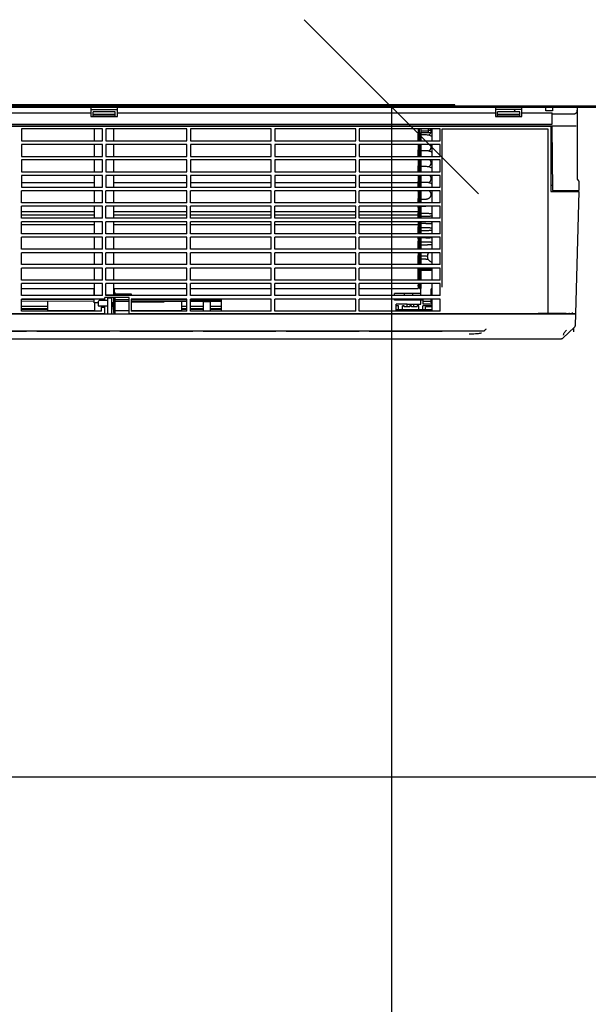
# Model space of a CAD drawing. Header units: millimetres. Extents: x 410204 to 467463, y -88400 to -47908.
# Tile 10 of 30: x 461342 to 461391, y -51700 to -51615. Entities that reach past the tile are written whole.
import ezdxf

# ---------------------------------------------------------------- set-up
doc = ezdxf.new("R2010")
doc.units = ezdxf.units.MM
doc.layers.add('Apow', color=1, linetype='Continuous', lineweight=40)
doc.layers.add('ściany', color=21, linetype='Continuous', lineweight=53)
doc.layers.add('wymiary wewn', color=151, linetype='Continuous')
doc.dimstyles.new('1 100', dxfattribs={"dimtxt": 18, "dimasz": 15, "dimexe": 18, "dimexo": 0.0625, "dimgap": 3, "dimtad": 1, "dimdec": 0, "dimzin": 0, "dimdsep": 46, "dimtxsty": 'Standard', "dimblk": 'OBLIQUE', "dimcen": 0.09, "dimadec": 0, "dimazin": 0, "dimtfac": 1, "dimtdec": 0, "dimtofl": 0, "dimtmove": 0, "dimatfit": 3, "dimldrblk": 'OBLIQUE', "dimfxl": 15, "dimfxlon": 1, "dimtolj": 1, "dimtzin": 0, "dimarcsym": 0})

# ---------------------------------------------------------------- blocks, each defined once
blk = doc.blocks.new('_Oblique')
at = {"color": 0, "linetype": 'ByBlock', "lineweight": -2}
blk.add_line((-0.5, -0.5), (0.5, 0.5), dxfattribs=at)
blk = doc.blocks.new('*D15868')
at = {"layer": 'Defpoints', "color": 0}
for p in [(461770.191, -51622.617), (461374.227, -52014.617), (461770.191, -52014.617)]:
    blk.add_point(p, dxfattribs=at)
at = {"layer": 'wymiary wewn', "color": 0, "lineweight": -2}
for p, q in [((461389.227, -51622.617), (461356.227, -51622.617)), ((461374.227, -51622.617), (461374.227, -52014.617)), ((461389.227, -52014.617), (461356.227, -52014.617))]:
    blk.add_line(p, q, dxfattribs=at)
at = {"layer": 'wymiary wewn', "color": 0, "linetype": 'ByBlock', "lineweight": -2, "xscale": 15, "yscale": 15, "zscale": 15}
for p, rotation in [((461374.227, -51622.617), 90), ((461374.227, -52014.617), 270)]:
    blk.add_blockref('_Oblique', p, dxfattribs=dict(at, rotation=rotation))
at = {"layer": 'wymiary wewn', "color": 0, "insert": (461362.227, -51818.617), "char_height": 18, "attachment_point": 5, "rotation": 90}
blk.add_mtext('\\A1;392', dxfattribs=at)
blk = doc.blocks.new('*D15871')
at = {"layer": 'Defpoints', "color": 0}
for p in [(461300.191, -51622.617), (461770.191, -51622.617), (461770.191, -51680.324)]:
    blk.add_point(p, dxfattribs=at)
at = {"layer": 'wymiary wewn', "color": 0, "lineweight": -2}
for p, q in [((461300.191, -51665.324), (461300.191, -51698.324)), ((461770.191, -51665.324), (461770.191, -51698.324)), ((461300.191, -51680.324), (461770.191, -51680.324))]:
    blk.add_line(p, q, dxfattribs=at)
at = {"layer": 'wymiary wewn', "color": 0, "linetype": 'ByBlock', "lineweight": -2, "xscale": 15, "yscale": 15, "zscale": 15, "rotation": 180}
blk.add_blockref('_Oblique', (461300.191, -51680.324), dxfattribs=at)
at = {"layer": 'wymiary wewn', "color": 0, "linetype": 'ByBlock', "lineweight": -2, "xscale": 15, "yscale": 15, "zscale": 15}
blk.add_blockref('_Oblique', (461770.191, -51680.324), dxfattribs=at)
at = {"layer": 'wymiary wewn', "color": 0, "insert": (461535.191, -51668.324), "char_height": 18, "attachment_point": 5}
blk.add_mtext('\\A1;470', dxfattribs=at)
blk = doc.blocks.new('684654655648')
at = {"color": 0, "linetype": 'Continuous'}
for p, q in [((6651.33, 1722.82), (6343.9, 1722.82)), ((6964.74, 1724.57), (6359.19, 1724.57)), ((6964.74, 1724.57), (6359.19, 1724.57)), ((7026.36, 1722.82), (6360.93, 1722.82)), ((6651.29, 1721.54), (6651.22, 1717.7)), ((6651.29, 1721.54), (6651.22, 1717.7)), ((6674.03, 1722.72), (6651.33, 1722.72)), ((6674.03, 1722.72), (6651.33, 1722.72)), ((7026.36, 1722.82), (6674.05, 1722.82)), ((6674.14, 1717.7), (6674.07, 1721.54)), ((6674.14, 1717.7), (6674.07, 1721.54)), ((6964.74, 1722.82), (6964.74, 1724.57)), ((6964.74, 1722.82), (6964.74, 1724.57)), ((6999.76, 1721.54), (6999.69, 1717.7)), ((6999.76, 1721.54), (6999.69, 1717.7)), ((7022.5, 1722.72), (6999.8, 1722.72)), ((7022.5, 1722.72), (6999.8, 1722.72)), ((7022.61, 1717.7), (7022.54, 1721.54)), ((7022.61, 1717.7), (7022.54, 1721.54)), ((7026.36, 1722.82), (7033.42, 1722.82)), ((7026.36, 1722.82), (7033.42, 1722.82)), ((7026.36, 1722.82), (7041.27, 1722.82)), ((7026.36, 1722.82), (7041.27, 1722.82)), ((7043.21, 1722.82), (7041.27, 1722.82)), ((7043.21, 1722.82), (7041.27, 1722.82)), ((7043.21, 1722.76), (7048.96, 1722.76)), ((7043.21, 1722.76), (7048.96, 1722.76)), ((7043.26, 1719.52), (7043.21, 1722.76)), ((7043.26, 1719.52), (7043.21, 1722.76)), ((7048.96, 1722.76), (7048.91, 1719.52)), ((7048.96, 1722.76), (7048.91, 1719.52)), ((7070.28, 1722.82), (7048.96, 1722.82)), ((7070.28, 1722.82), (7048.96, 1722.82)), ((7070.28, 1722.82), (7070.28, 1660.55)), ((7070.28, 1722.82), (7070.28, 1660.55)), ((6344.01, 1717.7), (6651.22, 1717.7)), ((6344.01, 1717.7), (6651.22, 1717.7)), ((6651.22, 1717.7), (6651.22, 1714.52)), ((6651.22, 1717.7), (6651.22, 1714.52)), ((6651.22, 1714.52), (6674.14, 1714.52)), ((6651.22, 1714.52), (6674.14, 1714.52)), ((6651.33, 1720.64), (6674.03, 1720.64)), ((6651.33, 1720.64), (6674.03, 1720.64)), ((6653.07, 1714.52), (6653.07, 1718.45)), ((6672.29, 1718.45), (6653.07, 1718.45)), ((6672.29, 1716.27), (6653.07, 1716.27)), ((6672.29, 1714.96), (6653.07, 1714.96)), ((6672.29, 1714.52), (6672.29, 1718.45)), ((6674.14, 1714.52), (6674.14, 1717.7)), ((6674.14, 1714.52), (6674.14, 1717.7)), ((6674.14, 1717.7), (6999.69, 1717.7)), ((6674.14, 1717.7), (6999.69, 1717.7)), ((6999.69, 1717.7), (6999.69, 1714.52)), ((6999.69, 1717.7), (6999.69, 1714.52)), ((6999.69, 1714.52), (7022.61, 1714.52)), ((6999.69, 1714.52), (7022.61, 1714.52)), ((7022.5, 1720.64), (6999.8, 1720.64)), ((7022.5, 1720.64), (6999.8, 1720.64)), ((7020.76, 1718.45), (7001.54, 1718.45)), ((7001.54, 1714.52), (7001.54, 1718.45)), ((7020.76, 1716.27), (7001.54, 1716.27)), ((7020.76, 1714.96), (7001.54, 1714.96)), ((7015.93, 1720.64), (7016.65, 1718.45)), ((7020.76, 1714.52), (7020.76, 1718.45)), ((7022.61, 1717.7), (7048.71, 1717.7)), ((7022.61, 1717.7), (7048.71, 1717.7)), ((7022.61, 1714.52), (7022.61, 1717.7)), ((7022.61, 1714.52), (7022.61, 1717.7)), ((7048.91, 1719.52), (7043.26, 1719.52)), ((7048.91, 1719.52), (7043.26, 1719.52)), ((7048.71, 1716.8), (7048.7, 1717.7)), ((7048.71, 1716.8), (7048.7, 1717.7)), ((7048.71, 1716.8), (7067.22, 1716.8)), ((7048.71, 1716.8), (7067.22, 1716.8)), ((7048.71, 1707.97), (7048.71, 1716.8)), ((7048.71, 1707.97), (7048.71, 1716.8)), ((6342.48, 1707.97), (7048.71, 1707.97)), ((6342.48, 1707.97), (7048.71, 1707.97)), ((7067.22, 1706.22), (6342.48, 1706.22)), ((7067.22, 1706.22), (6342.48, 1706.22)), ((7047.39, 1705.96), (6342.48, 1705.96)), ((7047.39, 1705.96), (7047.39, 1650.07)), ((7048.31, 1706.22), (7048.78, 1650.94)), ((7048.31, 1706.22), (7048.78, 1650.94)), ((7069.38, 1706.22), (7067.22, 1706.22)), ((7069.38, 1706.22), (7067.22, 1706.22)), ((6591.45, 1703.78), (6591.45, 1693.52)), ((6661.15, 1703.78), (6591.45, 1703.78)), ((6654.36, 1693.52), (6654.36, 1703.78)), ((6661.15, 1693.52), (6661.15, 1703.78)), ((6733.91, 1703.78), (6664.21, 1703.78)), ((6664.21, 1703.78), (6664.21, 1693.52)), ((6671, 1693.52), (6671, 1703.78)), ((6733.91, 1693.52), (6733.91, 1703.78)), ((6806.67, 1703.78), (6736.97, 1703.78)), ((6736.97, 1703.78), (6736.97, 1693.52)), ((6806.67, 1693.52), (6806.67, 1703.78)), ((6879.43, 1703.78), (6809.73, 1703.78)), ((6809.73, 1703.78), (6809.73, 1693.52)), ((6879.43, 1693.52), (6879.43, 1703.78)), ((6952.19, 1703.78), (6882.49, 1703.78)), ((6882.49, 1703.78), (6882.49, 1693.52)), ((6933.07, 1703.78), (6933.07, 1693.52)), ((6934.47, 1702.01), (6933.07, 1702.01)), ((6934.47, 1702.01), (6933.07, 1702.01)), ((6933.07, 1700.9), (6934.47, 1700.9)), ((6933.07, 1700.9), (6934.47, 1700.9)), ((6934.47, 1700.6), (6933.07, 1700.6)), ((6934.47, 1700.6), (6933.07, 1700.6)), ((6934.47, 1699.42), (6933.16, 1699.42)), ((6933.16, 1693.52), (6933.16, 1699.42)), ((6934.47, 1693.52), (6934.47, 1703.76)), ((6935.34, 1703.76), (6935.34, 1693.52)), ((6942.15, 1702.01), (6935.34, 1702.01)), ((6942.15, 1702.01), (6935.34, 1702.01)), ((6935.34, 1700.9), (6942.15, 1700.9)), ((6935.34, 1700.9), (6942.15, 1700.9)), ((6935.6, 1700.6), (6935.34, 1700.6)), ((6935.6, 1700.6), (6935.34, 1700.6)), ((6939.8, 1698.68), (6935.43, 1698.68)), ((6935.43, 1693.52), (6935.43, 1698.68)), ((6935.6, 1700.82), (6944, 1700.82)), ((6935.6, 1698.68), (6935.6, 1700.82)), ((6942.15, 1700.9), (6942.15, 1703.78)), ((6942.15, 1700.9), (6942.15, 1703.78)), ((6944.12, 1702.44), (6942.15, 1702.44)), ((6944.12, 1702.44), (6942.15, 1702.44)), ((6945.2, 1693.52), (6945.2, 1703.78)), ((6952.19, 1693.52), (6952.19, 1703.78)), ((6953.94, 1703.78), (7044.95, 1703.78)), ((6953.94, 1567.45), (6953.94, 1703.78)), ((7044.95, 1703.78), (7044.95, 1544.39)), ((6591.45, 1693.52), (6661.15, 1693.52)), ((6591.45, 1690.46), (6591.45, 1680.2)), ((6661.15, 1690.46), (6591.45, 1690.46)), ((6654.36, 1680.2), (6654.36, 1690.46)), ((6661.15, 1680.2), (6661.15, 1690.46)), ((6664.21, 1693.52), (6733.91, 1693.52)), ((6733.91, 1690.46), (6664.21, 1690.46)), ((6664.21, 1690.46), (6664.21, 1680.2)), ((6671, 1680.2), (6671, 1690.46)), ((6733.91, 1680.2), (6733.91, 1690.46)), ((6736.97, 1693.52), (6806.67, 1693.52)), ((6806.67, 1690.46), (6736.97, 1690.46)), ((6736.97, 1690.46), (6736.97, 1680.2)), ((6806.67, 1680.2), (6806.67, 1690.46)), ((6809.73, 1693.52), (6879.43, 1693.52)), ((6879.43, 1690.46), (6809.73, 1690.46)), ((6809.73, 1690.46), (6809.73, 1680.2)), ((6879.43, 1680.2), (6879.43, 1690.46)), ((6882.49, 1693.52), (6952.19, 1693.52)), ((6952.19, 1690.46), (6882.49, 1690.46)), ((6882.49, 1690.46), (6882.49, 1680.2)), ((6933.07, 1690.46), (6933.07, 1680.2)), ((6934.29, 1685.78), (6934.29, 1690.46)), ((6934.29, 1685.78), (6934.29, 1690.46)), ((6934.47, 1680.2), (6934.47, 1690.45)), ((6935.34, 1690.45), (6935.34, 1680.2)), ((6935.6, 1685.05), (6935.6, 1690.46)), ((6945.2, 1680.2), (6945.2, 1690.46)), ((6952.19, 1680.2), (6952.19, 1690.46)), ((6591.45, 1680.2), (6661.15, 1680.2)), ((6664.21, 1680.2), (6733.91, 1680.2)), ((6736.97, 1680.2), (6806.67, 1680.2)), ((6809.73, 1680.2), (6879.43, 1680.2)), ((6882.49, 1680.2), (6952.19, 1680.2)), ((6934.47, 1685.78), (6933.16, 1685.78)), ((6933.16, 1680.2), (6933.16, 1685.78)), ((6939.8, 1685.05), (6935.43, 1685.05)), ((6935.43, 1680.2), (6935.43, 1685.05)), ((6591.45, 1677.14), (6591.45, 1666.88)), ((6661.15, 1677.14), (6591.45, 1677.14)), ((6654.36, 1666.88), (6654.36, 1677.14)), ((6661.15, 1666.88), (6661.15, 1677.14)), ((6733.91, 1677.14), (6664.21, 1677.14)), ((6664.21, 1677.14), (6664.21, 1666.88)), ((6671, 1666.88), (6671, 1677.14)), ((6733.91, 1666.88), (6733.91, 1677.14)), ((6806.67, 1677.14), (6736.97, 1677.14)), ((6736.97, 1677.14), (6736.97, 1666.88)), ((6806.67, 1666.88), (6806.67, 1677.14)), ((6879.43, 1677.14), (6809.73, 1677.14)), ((6809.73, 1677.14), (6809.73, 1666.88)), ((6879.43, 1666.88), (6879.43, 1677.14)), ((6952.19, 1677.14), (6882.49, 1677.14)), ((6882.49, 1677.14), (6882.49, 1666.88)), ((6933.07, 1677.14), (6933.07, 1666.88)), ((6934.47, 1672.17), (6933.16, 1672.17)), ((6933.16, 1666.88), (6933.16, 1672.17)), ((6934.29, 1672.17), (6934.29, 1677.14)), ((6934.29, 1672.17), (6934.29, 1677.14)), ((6934.47, 1666.88), (6934.47, 1677.13)), ((6935.34, 1677.13), (6935.34, 1666.88)), ((6939.8, 1671.42), (6935.43, 1671.42)), ((6935.43, 1666.88), (6935.43, 1671.42)), ((6935.6, 1671.41), (6935.6, 1677.14)), ((6945.2, 1666.88), (6945.2, 1677.14)), ((6952.19, 1666.88), (6952.19, 1677.14)), ((6591.45, 1666.88), (6661.15, 1666.88)), ((6591.45, 1663.82), (6591.45, 1653.56)), ((6661.15, 1663.82), (6591.45, 1663.82)), ((6654.36, 1653.56), (6654.36, 1663.82)), ((6661.15, 1653.56), (6661.15, 1663.82)), ((6664.21, 1666.88), (6733.91, 1666.88)), ((6733.91, 1663.82), (6664.21, 1663.82)), ((6664.21, 1663.82), (6664.21, 1653.56)), ((6671, 1653.56), (6671, 1663.82)), ((6733.91, 1653.56), (6733.91, 1663.82)), ((6736.97, 1666.88), (6806.67, 1666.88)), ((6806.67, 1663.82), (6736.97, 1663.82)), ((6736.97, 1663.82), (6736.97, 1653.56)), ((6806.67, 1653.56), (6806.67, 1663.82)), ((6809.73, 1666.88), (6879.43, 1666.88)), ((6879.43, 1663.82), (6809.73, 1663.82)), ((6809.73, 1663.82), (6809.73, 1653.56)), ((6879.43, 1653.56), (6879.43, 1663.82)), ((6882.49, 1666.88), (6952.19, 1666.88)), ((6952.19, 1663.82), (6882.49, 1663.82)), ((6882.49, 1663.82), (6882.49, 1653.56)), ((6933.07, 1663.82), (6933.07, 1653.56)), ((6933.16, 1663.47), (6933.16, 1663.81)), ((6934.47, 1663.47), (6933.16, 1663.47)), ((6934.29, 1658.55), (6934.29, 1663.47)), ((6934.29, 1658.55), (6934.29, 1663.47)), ((6934.47, 1653.56), (6934.47, 1663.81)), ((6935.34, 1663.81), (6935.34, 1653.56)), ((6935.6, 1657.79), (6935.6, 1663.82)), ((6945.2, 1653.56), (6945.2, 1663.82)), ((6952.19, 1653.56), (6952.19, 1663.82)), ((6591.45, 1657.82), (6654.36, 1657.82)), ((6591.45, 1653.56), (6661.15, 1653.56)), ((6664.21, 1653.56), (6733.91, 1653.56)), ((6671, 1657.82), (6733.91, 1657.82)), ((6736.97, 1657.82), (6806.67, 1657.82)), ((6736.97, 1653.56), (6806.67, 1653.56)), ((6809.73, 1657.82), (6879.43, 1657.82)), ((6809.73, 1653.56), (6879.43, 1653.56)), ((6882.49, 1657.82), (6933.07, 1657.82)), ((6882.49, 1653.56), (6952.19, 1653.56)), ((6934.47, 1658.55), (6933.16, 1658.55)), ((6933.16, 1653.56), (6933.16, 1658.55)), ((6939.8, 1657.79), (6935.43, 1657.79)), ((6935.43, 1653.56), (6935.43, 1657.79)), ((7047.39, 1655.31), (7048.73, 1655.31)), ((7070.93, 1659.7), (7070.92, 1659.71)), ((7070.93, 1659.7), (7070.92, 1659.71)), ((7070.92, 1659.7), (7070.93, 1659.7)), ((7070.92, 1659.7), (7070.93, 1659.7)), ((7071.59, 1658.86), (7071.59, 1650.94)), ((7071.59, 1658.86), (7071.59, 1650.94)), ((6591.45, 1640.24), (6591.45, 1650.51)), ((6661.15, 1650.51), (6591.45, 1650.51)), ((6654.36, 1640.24), (6654.36, 1650.51)), ((6661.15, 1640.24), (6661.15, 1650.51)), ((6733.91, 1650.51), (6664.21, 1650.51)), ((6664.21, 1640.24), (6664.21, 1650.51)), ((6671, 1640.24), (6671, 1650.51)), ((6733.91, 1640.24), (6733.91, 1650.51)), ((6806.67, 1650.51), (6736.97, 1650.51)), ((6736.97, 1640.24), (6736.97, 1650.51)), ((6806.67, 1640.24), (6806.67, 1650.51)), ((6879.43, 1650.51), (6809.73, 1650.51)), ((6809.73, 1640.24), (6809.73, 1650.51)), ((6879.43, 1640.24), (6879.43, 1650.51)), ((6952.19, 1650.51), (6882.49, 1650.51)), ((6882.49, 1640.24), (6882.49, 1650.51)), ((6933.07, 1650.49), (6933.07, 1640.24)), ((6934.29, 1648.22), (6933.07, 1648.22)), ((6934.29, 1648.22), (6933.07, 1648.22)), ((6933.16, 1649.86), (6933.16, 1650.49)), ((6934.47, 1649.86), (6933.16, 1649.86)), ((6934.29, 1643.9), (6934.29, 1649.89)), ((6934.29, 1643.9), (6934.29, 1649.89)), ((6934.47, 1640.24), (6934.47, 1650.49)), ((6935.34, 1650.49), (6935.34, 1640.24)), ((6935.6, 1649.89), (6935.34, 1649.89)), ((6935.6, 1649.89), (6935.34, 1649.89)), ((6935.6, 1643.16), (6935.6, 1650.49)), ((6945.2, 1640.24), (6945.2, 1650.51)), ((6952.19, 1640.24), (6952.19, 1650.51)), ((7047.39, 1650.07), (7071.46, 1650.07)), ((7048.78, 1650.94), (7071.59, 1650.94)), ((7048.78, 1650.94), (7071.44, 1650.94)), ((7071.56, 1650.07), (7068.53, 1534.36)), ((7069.78, 1650.07), (7069.78, 1650.94)), ((7071.44, 1650.94), (7071.59, 1650.94)), ((7071.46, 1650.07), (7071.56, 1650.07)), ((6661.15, 1640.24), (6591.45, 1640.24)), ((6661.15, 1637.19), (6591.45, 1637.19)), ((6591.45, 1626.92), (6591.45, 1637.19)), ((6654.36, 1626.92), (6654.36, 1637.19)), ((6661.15, 1626.92), (6661.15, 1637.19)), ((6733.91, 1640.24), (6664.21, 1640.24)), ((6733.91, 1637.19), (6664.21, 1637.19)), ((6664.21, 1626.92), (6664.21, 1637.19)), ((6671, 1626.92), (6671, 1637.19)), ((6733.91, 1626.92), (6733.91, 1637.19)), ((6806.67, 1640.24), (6736.97, 1640.24)), ((6806.67, 1637.19), (6736.97, 1637.19)), ((6736.97, 1626.92), (6736.97, 1637.19)), ((6806.67, 1626.92), (6806.67, 1637.19)), ((6879.43, 1640.24), (6809.73, 1640.24)), ((6879.43, 1637.19), (6809.73, 1637.19)), ((6809.73, 1626.92), (6809.73, 1637.19)), ((6879.43, 1626.92), (6879.43, 1637.19)), ((6952.19, 1640.24), (6882.49, 1640.24)), ((6952.19, 1637.19), (6882.49, 1637.19)), ((6882.49, 1626.92), (6882.49, 1637.19)), ((6933.07, 1637.19), (6933.07, 1626.92)), ((6934.47, 1643.9), (6933.16, 1643.9)), ((6933.16, 1640.24), (6933.16, 1643.9)), ((6933.16, 1636.22), (6933.16, 1637.19)), ((6934.47, 1626.92), (6934.47, 1637.19)), ((6935.34, 1637.19), (6935.34, 1626.92)), ((6939.8, 1643.16), (6935.43, 1643.16)), ((6935.43, 1640.24), (6935.43, 1643.16)), ((6939.8, 1637.05), (6935.43, 1637.05)), ((6935.6, 1630.94), (6935.6, 1637.05)), ((6945.2, 1626.92), (6945.2, 1637.19)), ((6952.19, 1626.92), (6952.19, 1637.19)), ((6591.45, 1632.75), (6654.36, 1632.75)), ((6654.36, 1629.51), (6591.45, 1629.51)), ((6671, 1632.75), (6733.91, 1632.75)), ((6733.91, 1629.51), (6671, 1629.51)), ((6736.97, 1632.75), (6806.67, 1632.75)), ((6806.67, 1629.51), (6736.97, 1629.51)), ((6809.73, 1632.75), (6879.43, 1632.75)), ((6879.43, 1629.51), (6809.73, 1629.51)), ((6882.49, 1632.75), (6933.07, 1632.75)), ((6933.07, 1629.51), (6882.49, 1629.51)), ((6934.47, 1636.22), (6933.16, 1636.22)), ((6934.47, 1631.72), (6933.16, 1631.72)), ((6933.16, 1626.92), (6933.16, 1631.72)), ((6934.29, 1631.72), (6934.29, 1636.22)), ((6934.29, 1631.72), (6934.29, 1636.22)), ((6935.34, 1634.82), (6934.47, 1634.82)), ((6935.34, 1630.68), (6935.43, 1630.68)), ((6939.8, 1630.94), (6935.43, 1630.94)), ((6935.43, 1626.92), (6935.43, 1630.94)), ((6939.8, 1628.4), (6935.43, 1628.4)), ((6661.15, 1626.92), (6591.45, 1626.92)), ((6661.15, 1623.87), (6591.45, 1623.87)), ((6591.45, 1613.6), (6591.45, 1623.87)), ((6591.45, 1621.45), (6654.36, 1621.45)), ((6654.36, 1613.6), (6654.36, 1623.87)), ((6661.15, 1613.6), (6661.15, 1623.87)), ((6733.91, 1626.92), (6664.21, 1626.92)), ((6733.91, 1623.87), (6664.21, 1623.87)), ((6664.21, 1613.6), (6664.21, 1623.87)), ((6671, 1613.6), (6671, 1623.87)), ((6671, 1621.45), (6733.91, 1621.45)), ((6733.91, 1613.6), (6733.91, 1623.87)), ((6806.67, 1626.92), (6736.97, 1626.92)), ((6806.67, 1623.87), (6736.97, 1623.87)), ((6736.97, 1613.6), (6736.97, 1623.87)), ((6736.97, 1621.45), (6806.67, 1621.45)), ((6806.67, 1613.6), (6806.67, 1623.87)), ((6879.43, 1626.92), (6809.73, 1626.92)), ((6879.43, 1623.87), (6809.73, 1623.87)), ((6809.73, 1613.6), (6809.73, 1623.87)), ((6809.73, 1621.45), (6879.43, 1621.45)), ((6879.43, 1613.6), (6879.43, 1623.87)), ((6952.19, 1626.92), (6882.49, 1626.92)), ((6952.19, 1623.87), (6882.49, 1623.87)), ((6882.49, 1613.6), (6882.49, 1623.87)), ((6882.49, 1621.45), (6933.07, 1621.45)), ((6933.07, 1623.87), (6933.07, 1613.6)), ((6934.29, 1619.46), (6934.29, 1623.87)), ((6934.29, 1619.46), (6934.29, 1623.87)), ((6934.47, 1623.38), (6934.29, 1623.38)), ((6934.47, 1621.63), (6934.29, 1621.63)), ((6934.47, 1613.6), (6934.47, 1623.87)), ((6935.34, 1623.87), (6935.34, 1613.6)), ((6935.6, 1621.63), (6935.34, 1621.63)), ((6935.43, 1622.28), (6935.43, 1623.87)), ((6939.8, 1622.28), (6935.43, 1622.28)), ((6935.6, 1618.67), (6935.6, 1622.28)), ((6945.2, 1613.6), (6945.2, 1623.87)), ((6952.19, 1613.6), (6952.19, 1623.87)), ((6661.15, 1613.6), (6591.45, 1613.6)), ((6733.91, 1613.6), (6664.21, 1613.6)), ((6806.67, 1613.6), (6736.97, 1613.6)), ((6879.43, 1613.6), (6809.73, 1613.6)), ((6952.19, 1613.6), (6882.49, 1613.6)), ((6934.47, 1619.46), (6933.16, 1619.46)), ((6933.16, 1613.6), (6933.16, 1619.46)), ((6934.47, 1616.92), (6933.16, 1616.92)), ((6939.8, 1618.67), (6935.43, 1618.67)), ((6935.43, 1613.6), (6935.43, 1618.67)), ((6939.8, 1616.13), (6935.43, 1616.13)), ((6661.15, 1610.55), (6591.45, 1610.55)), ((6591.45, 1600.28), (6591.45, 1610.55)), ((6654.36, 1600.28), (6654.36, 1610.55)), ((6661.15, 1600.28), (6661.15, 1610.55)), ((6733.91, 1610.55), (6664.21, 1610.55)), ((6664.21, 1600.28), (6664.21, 1610.55)), ((6671, 1600.28), (6671, 1610.55)), ((6733.91, 1600.28), (6733.91, 1610.55)), ((6806.67, 1610.55), (6736.97, 1610.55)), ((6736.97, 1600.28), (6736.97, 1610.55)), ((6806.67, 1600.28), (6806.67, 1610.55)), ((6879.43, 1610.55), (6809.73, 1610.55)), ((6809.73, 1600.28), (6809.73, 1610.55)), ((6879.43, 1600.28), (6879.43, 1610.55)), ((6952.19, 1610.55), (6882.49, 1610.55)), ((6882.49, 1600.28), (6882.49, 1610.55)), ((6933.07, 1610.55), (6933.07, 1600.28)), ((6933.16, 1609.24), (6933.16, 1610.55)), ((6934.47, 1609.24), (6933.16, 1609.24)), ((6934.47, 1607.2), (6933.16, 1607.2)), ((6933.16, 1600.28), (6933.16, 1607.2)), ((6934.47, 1604.66), (6933.16, 1604.66)), ((6934.29, 1607.2), (6934.29, 1609.24)), ((6934.29, 1607.2), (6934.29, 1609.24)), ((6934.47, 1600.28), (6934.47, 1610.55)), ((6935.34, 1610.55), (6935.34, 1600.28)), ((6935.43, 1610.01), (6935.43, 1610.55)), ((6939.8, 1610.01), (6935.43, 1610.01)), ((6939.8, 1606.39), (6935.43, 1606.39)), ((6935.43, 1600.28), (6935.43, 1606.39)), ((6939.8, 1603.85), (6935.43, 1603.85)), ((6935.6, 1606.39), (6935.6, 1610.01)), ((6945.2, 1600.28), (6945.2, 1610.55)), ((6952.18, 1600.28), (6952.18, 1610.55)), ((6661.15, 1600.28), (6591.45, 1600.28)), ((6661.15, 1597.23), (6591.45, 1597.23)), ((6591.45, 1586.97), (6591.45, 1597.23)), ((6654.36, 1586.97), (6654.36, 1597.23)), ((6661.15, 1586.97), (6661.15, 1597.23)), ((6733.91, 1600.28), (6664.21, 1600.28)), ((6733.91, 1597.23), (6664.21, 1597.23)), ((6664.21, 1586.97), (6664.21, 1597.23)), ((6671, 1586.97), (6671, 1597.23)), ((6733.91, 1586.97), (6733.91, 1597.23)), ((6806.67, 1600.28), (6736.97, 1600.28)), ((6806.67, 1597.23), (6736.97, 1597.23)), ((6736.97, 1586.97), (6736.97, 1597.23)), ((6806.67, 1586.97), (6806.67, 1597.23)), ((6879.43, 1600.28), (6809.73, 1600.28)), ((6879.43, 1597.23), (6809.73, 1597.23)), ((6809.73, 1586.97), (6809.73, 1597.23)), ((6879.43, 1586.97), (6879.43, 1597.23)), ((6952.19, 1600.28), (6882.49, 1600.28)), ((6952.19, 1597.23), (6882.49, 1597.23)), ((6882.49, 1586.97), (6882.49, 1597.23)), ((6933.07, 1597.23), (6933.07, 1586.97)), ((6933.16, 1596.98), (6933.16, 1597.23)), ((6934.47, 1596.98), (6933.16, 1596.98)), ((6934.47, 1594.91), (6933.16, 1594.91)), ((6933.16, 1586.97), (6933.16, 1594.9)), ((6934.47, 1586.97), (6934.47, 1597.23)), ((6935.34, 1597.23), (6935.34, 1586.97)), ((6935.6, 1594.12), (6935.6, 1597.23)), ((6945.2, 1586.97), (6945.2, 1597.23)), ((6952.18, 1586.97), (6952.18, 1597.23)), ((6661.15, 1586.97), (6591.45, 1586.97)), ((6733.91, 1586.97), (6664.21, 1586.97)), ((6806.67, 1586.97), (6736.97, 1586.97)), ((6879.43, 1586.97), (6809.73, 1586.97)), ((6952.19, 1586.97), (6882.49, 1586.97)), ((6934.47, 1592.37), (6933.16, 1592.37)), ((6939.8, 1594.12), (6935.43, 1594.12)), ((6935.43, 1586.97), (6935.43, 1594.12)), ((6939.8, 1591.58), (6935.43, 1591.58)), ((6661.15, 1583.91), (6591.45, 1583.91)), ((6591.45, 1573.65), (6591.45, 1583.91)), ((6654.36, 1573.65), (6654.36, 1583.91)), ((6661.15, 1573.65), (6661.15, 1583.91)), ((6733.91, 1583.91), (6664.21, 1583.91)), ((6664.21, 1573.65), (6664.21, 1583.91)), ((6671, 1573.65), (6671, 1583.91)), ((6733.91, 1573.65), (6733.91, 1583.91)), ((6806.67, 1583.91), (6736.97, 1583.91)), ((6736.97, 1573.65), (6736.97, 1583.91)), ((6806.67, 1573.65), (6806.67, 1583.91)), ((6879.43, 1583.91), (6809.73, 1583.91)), ((6809.73, 1573.65), (6809.73, 1583.91)), ((6879.43, 1573.65), (6879.43, 1583.91)), ((6952.19, 1583.91), (6882.49, 1583.91)), ((6882.49, 1573.65), (6882.49, 1583.91)), ((6933.07, 1583.91), (6933.07, 1573.65)), ((6933.16, 1580.91), (6933.07, 1580.91)), ((6933.16, 1573.65), (6933.16, 1583.91)), ((6934.47, 1582.64), (6933.16, 1582.64)), ((6934.47, 1580.09), (6933.16, 1580.09)), ((6934.47, 1573.65), (6934.47, 1583.91)), ((6935.34, 1583.91), (6935.34, 1573.65)), ((6935.43, 1580.91), (6935.34, 1580.91)), ((6935.6, 1581.85), (6935.43, 1581.85)), ((6935.43, 1573.65), (6935.43, 1581.85)), ((6935.6, 1579.31), (6935.43, 1579.31)), ((6935.6, 1573.65), (6935.6, 1583.91)), ((6935.6, 1583.42), (6945.2, 1583.42)), ((6935.6, 1582.12), (6945.2, 1582.12)), ((6945.2, 1573.65), (6945.2, 1583.91)), ((6952.18, 1573.65), (6952.18, 1583.91)), ((6661.15, 1573.65), (6591.45, 1573.65)), ((6661.15, 1570.59), (6591.45, 1570.59)), ((6591.45, 1560.33), (6591.45, 1570.59)), ((6654.36, 1560.33), (6654.36, 1570.59)), ((6661.15, 1560.33), (6661.15, 1570.59)), ((6733.91, 1573.65), (6664.21, 1573.65)), ((6733.91, 1570.59), (6664.21, 1570.59)), ((6664.21, 1560.33), (6664.21, 1570.59)), ((6671, 1560.77), (6671, 1570.59)), ((6733.91, 1560.33), (6733.91, 1570.59)), ((6806.67, 1573.65), (6736.97, 1573.65)), ((6806.67, 1570.59), (6736.97, 1570.59)), ((6736.97, 1560.33), (6736.97, 1570.59)), ((6806.67, 1560.33), (6806.67, 1570.59)), ((6879.43, 1573.65), (6809.73, 1573.65)), ((6879.43, 1570.59), (6809.73, 1570.59)), ((6809.73, 1560.33), (6809.73, 1570.59)), ((6879.43, 1560.33), (6879.43, 1570.59)), ((6952.19, 1573.65), (6882.49, 1573.65)), ((6952.19, 1570.59), (6882.49, 1570.59)), ((6882.49, 1560.33), (6882.49, 1570.59)), ((6933.16, 1575.34), (6933.07, 1575.34)), ((6933.07, 1570.59), (6933.07, 1566.5)), ((6934.47, 1569.23), (6933.07, 1569.23)), ((6933.16, 1568.47), (6933.16, 1569.22)), ((6934.47, 1566.5), (6934.47, 1570.59)), ((6935.43, 1575.34), (6935.34, 1575.34)), ((6935.34, 1570.59), (6935.34, 1566.47)), ((6935.6, 1569.23), (6935.34, 1569.23)), ((6935.6, 1560.33), (6935.6, 1570.59)), ((6945.2, 1560.33), (6945.2, 1570.59)), ((6952.18, 1560.33), (6952.18, 1570.59)), ((6591.45, 1566.5), (6654.16, 1566.5)), ((6661.15, 1560.33), (6591.45, 1560.33)), ((6654.38, 1566.04), (6654.16, 1566.04)), ((6654.16, 1560.33), (6654.16, 1566.04)), ((6654.36, 1565.08), (6654.16, 1565.08)), ((6671, 1560.77), (6664.21, 1560.77)), ((6733.91, 1560.33), (6664.21, 1560.33)), ((6670.98, 1566.5), (6733.91, 1566.5)), ((6670.98, 1566.04), (6671.19, 1566.04)), ((6671, 1565.08), (6671.19, 1565.08)), ((6671, 1561.85), (6686.04, 1561.85)), ((6671.19, 1566.04), (6671.19, 1561.85)), ((6671.85, 1562.91), (6671.85, 1561.85)), ((6671.85, 1561.85), (6671.85, 1562.52)), ((6686.04, 1561.85), (6686.04, 1560.33)), ((6736.97, 1566.5), (6806.67, 1566.5)), ((6806.67, 1560.33), (6736.97, 1560.33)), ((6809.73, 1566.5), (6879.43, 1566.5)), ((6879.43, 1560.33), (6809.73, 1560.33)), ((6882.49, 1566.5), (6933.07, 1566.5)), ((6952.19, 1560.33), (6882.49, 1560.33)), ((6935.6, 1562.21), (6912.81, 1562.21)), ((6912.81, 1560.33), (6912.81, 1562.21)), ((6921.32, 1560.81), (6921.32, 1562.21)), ((6921.32, 1560.81), (6928.31, 1560.81)), ((6928.31, 1562.21), (6928.31, 1560.81)), ((6934.47, 1568.47), (6933.16, 1568.47)), ((6934.47, 1566.5), (6935.34, 1566.5)), ((6935.34, 1566.47), (6934.47, 1566.47)), ((6945.2, 1566.04), (6944.32, 1566.04)), ((6944.32, 1560.33), (6944.32, 1566.04)), ((6945.2, 1565.08), (6944.32, 1565.08)), ((6591.44, 1555.73), (6654.16, 1555.39)), ((6663.33, 1557.27), (6591.45, 1557.27)), ((6591.45, 1547.01), (6591.45, 1557.27)), ((6654.16, 1556.69), (6591.45, 1557.03)), ((6614.21, 1547.17), (6614.21, 1555.61)), ((6654.16, 1554.1), (6654.16, 1557.27)), ((6657.88, 1554.1), (6654.16, 1554.1)), ((6654.38, 1554.1), (6654.38, 1547.01)), ((6657.88, 1551.5), (6657.88, 1555.6)), ((6665.74, 1556.04), (6658.31, 1556.04)), ((6665.74, 1556.04), (6658.31, 1556.04)), ((6660.28, 1556.04), (6660.28, 1557.27)), ((6684.29, 1558.58), (6663.33, 1558.58)), ((6663.33, 1556.04), (6663.33, 1558.58)), ((6665.74, 1558.47), (6669.23, 1558.47)), ((6665.74, 1544.39), (6665.74, 1558.47)), ((6669.23, 1544.39), (6669.23, 1558.47)), ((6669.23, 1554.26), (6670.1, 1554.26)), ((6671.42, 1544.39), (6670.1, 1554.26)), ((6670.98, 1547.88), (6670.98, 1558.58)), ((6684.29, 1556.53), (6670.98, 1556.6)), ((6684.29, 1555.34), (6670.98, 1555.34)), ((6671.85, 1558.58), (6671.85, 1544.39)), ((6671.85, 1558.58), (6671.85, 1544.39)), ((6684.29, 1544.82), (6684.29, 1558.58)), ((6733.91, 1557.27), (6686.04, 1557.27)), ((6686.04, 1557.27), (6686.04, 1547.01)), ((6733.9, 1556.27), (6686.04, 1556.52)), ((6733.91, 1555.34), (6686.04, 1555.34)), ((6686.26, 1555.34), (6686.26, 1554.97)), ((6712.46, 1554.57), (6688.01, 1554.57)), ((6714.21, 1555.34), (6714.21, 1554.97)), ((6729.49, 1547.17), (6729.49, 1555.34)), ((6733.91, 1547.01), (6733.91, 1557.27)), ((6763.55, 1556.11), (6736.96, 1556.25)), ((6806.67, 1557.27), (6736.97, 1557.27)), ((6736.97, 1547.01), (6736.97, 1557.27)), ((6763.55, 1555.34), (6736.97, 1555.34)), ((6754.38, 1554.97), (6748.27, 1554.97)), ((6748.27, 1547.01), (6748.27, 1554.97)), ((6754.38, 1547.29), (6754.38, 1554.97)), ((6763.55, 1557.27), (6763.55, 1547.01)), ((6806.67, 1547.01), (6806.67, 1557.27)), ((6879.43, 1557.27), (6809.73, 1557.27)), ((6809.73, 1547.01), (6809.73, 1557.27)), ((6879.43, 1547.01), (6879.43, 1557.27)), ((6952.19, 1557.27), (6882.49, 1557.27)), ((6882.49, 1547.01), (6882.49, 1557.27)), ((6912.81, 1556.36), (6912.81, 1557.27)), ((6936.83, 1556.36), (6912.81, 1556.36)), ((6923.83, 1552.83), (6914.1, 1552.83)), ((6914.1, 1547.01), (6914.1, 1552.83)), ((6923.83, 1552.83), (6935.6, 1552.83)), ((6923.83, 1550.74), (6923.83, 1552.83)), ((6929.54, 1550.74), (6929.54, 1552.83)), ((6935.6, 1552.83), (6935.6, 1556.36)), ((6936.83, 1557.27), (6936.83, 1556.36)), ((6937.35, 1552.83), (6937.35, 1557.27)), ((6944.32, 1555.34), (6937.35, 1555.34)), ((6945.2, 1552.83), (6937.35, 1552.83)), ((6944.32, 1554.1), (6944.32, 1557.27)), ((6945.2, 1554.1), (6944.32, 1554.1)), ((6945.2, 1547.01), (6945.2, 1557.27)), ((6952.18, 1547.01), (6952.18, 1557.27)), ((6342.48, 1544.82), (6663.33, 1544.82)), ((7062.43, 1544.39), (6342.48, 1544.39)), ((6614.21, 1550.99), (6591.45, 1550.99)), ((6614.21, 1548.89), (6591.45, 1548.89)), ((6614.21, 1548.37), (6591.45, 1548.37)), ((6660.28, 1547.01), (6591.45, 1547.01)), ((6654.38, 1547.17), (6614.21, 1547.17)), ((6665.74, 1551.06), (6658.31, 1551.06)), ((6665.74, 1551.06), (6658.31, 1551.06)), ((6660.28, 1547.01), (6660.28, 1551.06)), ((6663.33, 1549.92), (6660.28, 1549.92)), ((6663.33, 1544.82), (6663.33, 1551.06)), ((6663.33, 1544.39), (6663.33, 1544.81)), ((6684.29, 1547.17), (6670.98, 1547.17)), ((6684.29, 1544.82), (7062.46, 1544.82)), ((6684.29, 1544.39), (6684.29, 1544.81)), ((6729.49, 1547.17), (6686.04, 1547.17)), ((6733.91, 1547.01), (6686.04, 1547.01)), ((6733.91, 1550.99), (6729.49, 1550.99)), ((6733.91, 1548.89), (6729.49, 1548.89)), ((6733.91, 1548.37), (6729.49, 1548.37)), ((6748.27, 1550.99), (6736.97, 1550.99)), ((6748.27, 1548.89), (6736.97, 1548.89)), ((6748.27, 1548.37), (6736.97, 1548.37)), ((6806.67, 1547.01), (6736.97, 1547.01)), ((6763.55, 1550.99), (6754.38, 1550.99)), ((6763.55, 1548.89), (6754.38, 1548.89)), ((6763.55, 1548.37), (6754.38, 1548.37)), ((6879.43, 1547.01), (6809.73, 1547.01)), ((6952.19, 1547.01), (6882.49, 1547.01)), ((6916.2, 1551.52), (6914.1, 1551.52)), ((6914.1, 1548.46), (6939.61, 1548.46)), ((6916.2, 1548.46), (6916.2, 1551.52)), ((6921.09, 1551.52), (6919.69, 1551.52)), ((6919.69, 1548.46), (6919.69, 1551.52)), ((6921.09, 1550.74), (6921.09, 1551.52)), ((6926.07, 1550.74), (6921.09, 1550.74)), ((6922.62, 1548.46), (6922.62, 1547.01)), ((6927.47, 1551.52), (6926.07, 1551.52)), ((6926.07, 1550.74), (6926.07, 1551.52)), ((6927.47, 1550.74), (6927.47, 1551.52)), ((6932.45, 1550.74), (6927.47, 1550.74)), ((6930.74, 1548.46), (6930.74, 1547.01)), ((6933.84, 1551.52), (6932.45, 1551.52)), ((6932.45, 1550.74), (6932.45, 1551.52)), ((6933.84, 1548.46), (6933.84, 1551.52)), ((6945.2, 1551.52), (6937.34, 1551.52)), ((6937.34, 1548.46), (6937.34, 1551.52)), ((6945.2, 1550.63), (6939.61, 1550.63)), ((6939.61, 1548.46), (6939.61, 1550.63)), ((6939.61, 1547.01), (6939.61, 1548.46)), ((6945.2, 1547.98), (6939.61, 1547.98)), ((6944.76, 1547.98), (6944.76, 1547.4)), ((7024.25, 1544.39), (7024.25, 1544.81)), ((7028.58, 1544.82), (7028.52, 1544.39)), ((7030.71, 1544.39), (7030.71, 1544.82)), ((7034.21, 1544.39), (7034.21, 1544.82)), ((7034.73, 1544.39), (7034.73, 1544.82)), ((7060.55, 1544.81), (7036.48, 1544.81)), ((7036.48, 1544.39), (7036.48, 1544.81)), ((7060.55, 1544.81), (7060.54, 1544.39)), ((7060.55, 1544.81), (7063.17, 1544.79)), ((7062.77, 1544.39), (7062.43, 1544.39)), ((7063.08, 1544.39), (7062.77, 1544.39)), ((7063.17, 1544.79), (7065.75, 1544.78)), ((7063.77, 1544.38), (7063.64, 1544.38)), ((7063.66, 1544.82), (7063.94, 1544.82)), ((7063.93, 1544.38), (7063.77, 1544.38)), ((7063.94, 1544.82), (7064.18, 1544.82)), ((7064.18, 1544.82), (7064.34, 1544.82)), ((7065.77, 1545.63), (7065.74, 1544.37)), ((7065.75, 1544.78), (7065.74, 1544.37)), ((7065.74, 1544.64), (7068.8, 1544.64)), ((7068.8, 1544.64), (7068.8, 1544.64)), ((6353.97, 1530.02), (6989.73, 1530.02)), ((6595.87, 1529.32), (6532.99, 1529.32)), ((6595.87, 1530.02), (6595.87, 1529.32)), ((6604.6, 1530.02), (6604.6, 1529.32)), ((6667.48, 1529.32), (6604.6, 1529.32)), ((6606.78, 1529.32), (6606.78, 1530.02)), ((6607.44, 1529.32), (6607.44, 1530.02)), ((6614.43, 1530.02), (6614.43, 1529.32)), ((6615.08, 1529.32), (6615.08, 1530.02)), ((6667.48, 1530.02), (6667.48, 1529.32)), ((6676.22, 1530.02), (6676.22, 1529.32)), ((6739.1, 1529.32), (6676.22, 1529.32)), ((6728.62, 1529.32), (6728.62, 1530.02)), ((6729.27, 1529.32), (6729.27, 1530.02)), ((6736.26, 1530.02), (6736.26, 1529.32)), ((6736.91, 1529.32), (6736.91, 1530.02)), ((6739.1, 1530.02), (6739.1, 1529.32)), ((6747.83, 1530.02), (6747.83, 1529.32)), ((6810.71, 1529.32), (6747.83, 1529.32)), ((6810.71, 1530.02), (6810.71, 1529.32)), ((6819.45, 1530.02), (6819.45, 1529.32)), ((6882.33, 1529.32), (6819.45, 1529.32)), ((6848.27, 1529.32), (6848.27, 1530.02)), ((6848.92, 1529.32), (6848.92, 1530.02)), ((6855.91, 1530.02), (6855.91, 1529.32)), ((6856.57, 1529.32), (6856.57, 1530.02)), ((6882.33, 1530.02), (6882.33, 1529.32)), ((6891.06, 1530.02), (6891.06, 1529.32)), ((6953.94, 1529.32), (6891.06, 1529.32)), ((6953.94, 1530.02), (6953.94, 1529.32)), ((7057.91, 1523.68), (7067.98, 1533.13)), ((7060.14, 1529.73), (7060.21, 1529.8)), ((7060.21, 1529.8), (7060.85, 1530.46)), ((7067.22, 1529.09), (7067.22, 1532.41)), ((6342.48, 1523.2), (7056.72, 1523.2))]:
    blk.add_line(p, q, dxfattribs=at)
blk.add_lwpolyline([(7056.72, 1523.2), (7056.95, 1523.22), (7057.52, 1523.4), (7057.91, 1523.68)], dxfattribs=at)
for centre, radius, start, end in [((7071.15, 1660.55), 0.873, 180.00003, 254.65378), ((7071.15, 1660.55), 0.873, 179.99984, 254.65378), ((7070.68, 1658.81), 0.931, 50.24505, 62.79743), ((7070.75, 1658.92), 0.804, 49.27269, 63.90918), ((6941.48, 1634.86), 24.77, 276.60202, 278.63128), ((6939.8, 1548.36), 45.76, 88.41011, 90.00691), ((6939.81, 1630.67), 39.09, 269.9843, 272.78589), ((6945.68, 1593.94), 4.61, 178.16634, 179.99972), ((6658.31, 1555.6), 0.437, 90, 180), ((6658.31, 1551.5), 0.437, 180, 270), ((7062.71, 1312.5), 231.89, 89.76969, 89.90676), ((7062.75, 1319.66), 225.16, 89.76767, 89.90884), ((7055.42, -485.78), 2030.19, 89.63317, 89.75962), ((7064.15, 1525.48), 5.84, 144.10762, 151.19116), ((7064.51, 1525.22), 6.28, 135.27711, 144.0986), ((7064.64, 1525.11), 6.45, 134.54171, 135.31806), ((7066.79, 1534.41), 1.75, 313.18293, 358.5)]:
    blk.add_arc(centre, radius, start, end, dxfattribs=at)
for points, start_tangent, end_tangent in [([(6651.31, 1722.49), (6651.3, 1722.23), (6651.29, 1721.92), (6651.29, 1721.54)], (-0.042103, -0.999113), (-0.017452, -0.999848)), ([(6651.31, 1722.49), (6651.3, 1722.23), (6651.29, 1721.92), (6651.29, 1721.54)], (-0.042099, -0.999113), (-0.017452, -0.999848)), ([(6651.33, 1722.72), (6651.32, 1722.66), (6651.32, 1722.58), (6651.31, 1722.49)], (-0.082174, -0.996618), (-0.042103, -0.999113)), ([(6651.33, 1722.72), (6651.32, 1722.66), (6651.32, 1722.58), (6651.31, 1722.49)], (-0.082174, -0.996618), (-0.042099, -0.999113)), ([(6674.05, 1722.49), (6674.04, 1722.58), (6674.04, 1722.66), (6674.03, 1722.72)], (-0.042103, 0.999113), (-0.082174, 0.996618)), ([(6674.05, 1722.49), (6674.04, 1722.58), (6674.04, 1722.66), (6674.03, 1722.72)], (-0.0421, 0.999113), (-0.082174, 0.996618)), ([(6674.07, 1721.54), (6674.06, 1721.92), (6674.06, 1722.23), (6674.05, 1722.49)], (-0.017452, 0.999848), (-0.042103, 0.999113)), ([(6674.07, 1721.54), (6674.06, 1721.92), (6674.06, 1722.23), (6674.05, 1722.49)], (-0.017452, 0.999848), (-0.0421, 0.999113)), ([(6999.78, 1722.49), (6999.77, 1722.23), (6999.77, 1721.92), (6999.76, 1721.54)], (-0.042103, -0.999113), (-0.017452, -0.999848)), ([(6999.78, 1722.49), (6999.77, 1722.23), (6999.77, 1721.92), (6999.76, 1721.54)], (-0.042099, -0.999113), (-0.017452, -0.999848)), ([(6999.8, 1722.72), (6999.79, 1722.66), (6999.79, 1722.58), (6999.78, 1722.49)], (-0.082174, -0.996618), (-0.042103, -0.999113)), ([(6999.8, 1722.72), (6999.79, 1722.66), (6999.79, 1722.58), (6999.78, 1722.49)], (-0.082174, -0.996618), (-0.042099, -0.999113)), ([(7022.52, 1722.49), (7022.51, 1722.58), (7022.51, 1722.66), (7022.5, 1722.72)], (-0.042103, 0.999113), (-0.082174, 0.996618)), ([(7022.52, 1722.49), (7022.51, 1722.58), (7022.51, 1722.66), (7022.5, 1722.72)], (-0.0421, 0.999113), (-0.082174, 0.996618)), ([(7022.54, 1721.54), (7022.53, 1721.92), (7022.53, 1722.23), (7022.52, 1722.49)], (-0.017452, 0.999848), (-0.042103, 0.999113)), ([(7022.54, 1721.54), (7022.53, 1721.92), (7022.53, 1722.23), (7022.52, 1722.49)], (-0.017452, 0.999848), (-0.0421, 0.999113)), ([(7067.22, 1716.8), (7067.66, 1716.83), (7068.1, 1716.93), (7068.55, 1717.11), (7068.98, 1717.36), (7069.38, 1717.71)], (1, 0), (0.7008, 0.713358)), ([(7067.22, 1716.8), (7067.66, 1716.83), (7068.1, 1716.93), (7068.55, 1717.11), (7068.98, 1717.36), (7069.38, 1717.71)], (1, 0), (0.7008, 0.713358)), ([(7069.38, 1717.71), (7069.85, 1718.33), (7070.16, 1719.09), (7070.28, 1719.91)], (0.7008, 0.713358), (0.000001, 1)), ([(7069.38, 1717.71), (7069.85, 1718.33), (7070.16, 1719.09), (7070.28, 1719.91)], (0.7008, 0.713358), (0.000001, 1)), ([(6945.2, 1697.19), (6945.02, 1697.3), (6943.78, 1697.9), (6942.48, 1698.33), (6941.13, 1698.59), (6939.8, 1698.68)], (-0.859061, 0.511873), (-1, 0.00001)), ([(6943.74, 1703.77), (6943.78, 1703.67), (6944.03, 1703), (6944.15, 1702.29), (6944.15, 1701.58), (6944.02, 1700.87), (6943.78, 1700.2), (6943.43, 1699.58), (6942.98, 1699.02), (6942.44, 1698.55), (6942.19, 1698.38)], (0.439749, -0.89812), (-0.842382, -0.538881)), ([(6943.57, 1690.45), (6943.78, 1690.04), (6944.03, 1689.37), (6944.15, 1688.66), (6944.15, 1687.95), (6944.02, 1687.24), (6943.78, 1686.57), (6943.43, 1685.95), (6942.98, 1685.39), (6942.44, 1684.92), (6942.19, 1684.75)], (0.514163, -0.857693), (-0.842382, -0.538881)), ([(6945.2, 1683.56), (6945.02, 1683.67), (6943.78, 1684.27), (6942.48, 1684.7), (6941.13, 1684.96), (6939.8, 1685.05)], (-0.859061, 0.511873), (-1, 0.00001)), ([(6945.2, 1669.93), (6945.02, 1670.04), (6943.78, 1670.64), (6942.48, 1671.07), (6941.13, 1671.33), (6939.8, 1671.42)], (-0.859061, 0.511873), (-1, 0.00001)), ([(6943.36, 1677.13), (6943.43, 1677.03), (6943.78, 1676.41), (6944.03, 1675.74), (6944.15, 1675.03), (6944.15, 1674.32), (6944.02, 1673.61), (6943.78, 1672.94), (6943.43, 1672.32), (6942.98, 1671.76), (6942.44, 1671.29), (6942.19, 1671.12)], (0.586982, -0.8096), (-0.842382, -0.538881)), ([(6943.11, 1663.82), (6943.43, 1663.4), (6943.78, 1662.78), (6944.03, 1662.11), (6944.15, 1661.4), (6944.15, 1660.69), (6944.02, 1659.98), (6943.78, 1659.31), (6943.43, 1658.69), (6942.98, 1658.13), (6942.44, 1657.66), (6942.19, 1657.49)], (0.660291, -0.75101), (-0.842382, -0.538881)), ([(6945.2, 1656.3), (6945.02, 1656.41), (6943.78, 1657.01), (6942.48, 1657.44), (6941.13, 1657.7), (6939.8, 1657.79)], (-0.859061, 0.511873), (-1, 0.00001)), ([(7071.11, 1659.64), (7070.93, 1659.7)], (-0.889637, 0.456668), (-0.968249, 0.249988)), ([(7071.27, 1659.52), (7070.93, 1659.7)], (-0.768666, 0.63965), (-0.968246, 0.25)), ([(7071.11, 1659.64), (7070.93, 1659.7)], (-0.897647, 0.440715), (-0.968248, 0.249991)), ([(7071.28, 1659.53), (7070.93, 1659.7)], (-0.758297, 0.651909), (-0.968246, 0.25)), ([(7071.59, 1658.86), (7071.41, 1659.38), (7071.27, 1659.52)], (0, 1), (-0.768666, 0.63965)), ([(7071.43, 1659.36), (7071.4, 1659.39), (7071.28, 1659.53)], (-0.582116, 0.813106), (-0.758192, 0.652032)), ([(7071.59, 1658.86), (7071.4, 1659.39), (7071.28, 1659.53)], (0, 1), (-0.758297, 0.651909)), ([(7071.43, 1659.36), (7071.41, 1659.38), (7071.28, 1659.52)], (-0.576643, 0.816997), (-0.768573, 0.639762)), ([(7071.51, 1659.22), (7071.43, 1659.36)], (-0.414238, 0.910169), (-0.576643, 0.816997)), ([(7071.51, 1659.22), (7071.43, 1659.36)], (-0.426997, 0.904253), (-0.582116, 0.813106)), ([(6942.81, 1650.5), (6942.98, 1650.33), (6943.43, 1649.77), (6943.78, 1649.15), (6944.03, 1648.48), (6944.15, 1647.77), (6944.15, 1647.06), (6944.02, 1646.35), (6943.78, 1645.68), (6943.43, 1645.06), (6942.98, 1644.5), (6942.44, 1644.03), (6941.83, 1643.65), (6941.17, 1643.37), (6940.47, 1643.21), (6939.8, 1643.16)], (0.733044, -0.680181), (-1, -0.000034)), ([(6945.2, 1630.58), (6944.58, 1630.67), (6943.77, 1630.76), (6942.88, 1630.83), (6941.91, 1630.89), (6940.87, 1630.93), (6939.8, 1630.94)], (-0.988557, 0.150848), (-1, -0.000003)), ([(6945.2, 1628.86), (6945.13, 1628.85), (6944.87, 1628.79), (6944.54, 1628.73), (6944.14, 1628.66), (6943.67, 1628.6), (6943.14, 1628.55), (6942.55, 1628.5), (6941.9, 1628.45), (6941.21, 1628.42), (6940.49, 1628.4), (6939.8, 1628.4)], (-0.967815, -0.251663), (-1, 0.000004)), ([(6939.8, 1622.28), (6941.03, 1622.3), (6942.22, 1622.35), (6943.32, 1622.42), (6944.33, 1622.52), (6945.2, 1622.64)], (1, -0.000004), (0.988562, 0.150817)), ([(6945.2, 1618.31), (6944.58, 1618.39), (6943.77, 1618.49), (6942.88, 1618.56), (6941.91, 1618.62), (6940.87, 1618.65), (6939.8, 1618.67)], (-0.988557, 0.150848), (-1, -0.000003)), ([(6945.2, 1616.59), (6945.13, 1616.57), (6944.87, 1616.52), (6944.54, 1616.45), (6944.14, 1616.39), (6943.67, 1616.33), (6943.14, 1616.27), (6942.55, 1616.22), (6941.9, 1616.18), (6941.21, 1616.15), (6940.49, 1616.13), (6939.8, 1616.13)], (-0.967815, -0.251663), (-1, 0.000004)), ([(6939.8, 1610.01), (6941.03, 1610.03), (6942.22, 1610.08), (6943.32, 1610.15), (6944.33, 1610.25)], (1, -0.000004), (0.993282, 0.115717)), ([(6945.2, 1606.04), (6944.49, 1606.13), (6943.68, 1606.22), (6942.79, 1606.29), (6941.83, 1606.35), (6940.82, 1606.38), (6939.8, 1606.39)], (-0.988561, 0.150824), (-1, -0.000003)), ([(6945.2, 1604.32), (6945.09, 1604.29), (6944.79, 1604.23), (6944.4, 1604.16), (6943.93, 1604.09), (6943.38, 1604.03), (6942.76, 1603.97), (6942.08, 1603.92), (6941.33, 1603.88), (6940.54, 1603.86), (6939.8, 1603.85)], (-0.968424, -0.249311), (-1, 0.000006)), ([(6942.45, 1597.24), (6942.33, 1597.11), (6941.84, 1596.5), (6941.47, 1595.82), (6941.22, 1595.09), (6941.09, 1594.33), (6941.07, 1594.09)], (-0.710628, -0.703568), (-0.031999, -0.999488)), ([(6942.3, 1597.23), (6941.84, 1596.65), (6941.47, 1595.97), (6941.22, 1595.23), (6941.09, 1594.47), (6941.07, 1594.09)], (-0.677898, -0.735156), (0.000012, -1)), ([(6941.07, 1593.94), (6941.09, 1593.56), (6941.21, 1592.8), (6941.47, 1592.07), (6941.84, 1591.39), (6942.32, 1590.78), (6942.9, 1590.25), (6943.55, 1589.83), (6944.27, 1589.51), (6945.04, 1589.32), (6945.2, 1589.3)], (-0.000005, -1), (0.991516, -0.129988)), ([(6688.01, 1554.57), (6687.13, 1554.62), (6686.49, 1554.77), (6686.26, 1554.97)], (-1, 0), (0, 1)), ([(6714.21, 1554.97), (6713.97, 1554.77), (6713.33, 1554.62), (6712.46, 1554.57)], (0, -1), (-1, 0)), ([(6754.32, 1547), (6754.38, 1547.29)], (0.391264, 0.920278), (0, 1)), ([(7062.46, 1544.82), (7063.11, 1544.82)], (1, 0), (0.999998, -0.001735)), ([(7064.34, 1544.82), (7066.43, 1544.81)], (0.999991, -0.004212), (0.999986, -0.005219)), ([(7066.43, 1544.81), (7068.42, 1544.8)], (0.999986, -0.005219), (0.999981, -0.006175)), ([(7068.69, 1544.36), (7068.41, 1544.36)], (-0.972348, -0.233537), (-0.999979, 0.006412)), ([(7068.42, 1544.8), (7068.7, 1544.79)], (0.999981, -0.006175), (0.972027, 0.234869)), ([(7068.8, 1544.35), (7068.69, 1544.36)], (0.026168, 0.999658), (-0.972348, -0.233537)), ([(7068.7, 1544.79), (7068.81, 1544.79)], (0.972027, 0.234869), (-0.026168, -0.999658)), ([(6986.55, 1527.73), (6984.8, 1527.45), (6982.53, 1527.24), (6979.9, 1527.12), (6977.08, 1527.07)], (-0.979219, -0.202804), (-1, 0.000032)), ([(6987.64, 1528.06), (6986.55, 1527.73)], (-0.902835, -0.429986), (-0.979219, -0.202804)), ([(6989.73, 1530.02), (6989.97, 1530.04), (6990.26, 1530.14)], (1, 0.000433), (0.90049, 0.434878)), ([(6990.26, 1530.14), (6990.75, 1530.46), (6991.32, 1531.01), (6991.89, 1531.79)], (0.9005, 0.434856), (0.535036, 0.844829)), ([(7058.36, 1526.18), (7058.55, 1527.1), (7059.04, 1528.3)], (0.140464, 0.990086), (0.481184, 0.87662))]:
    blk.add_spline(points, degree=3, dxfattribs=dict(at, start_tangent=start_tangent, end_tangent=end_tangent))

msp = doc.modelspace()

# ---------------------------------------------------------------- linework, layer by layer
at = {"layer": 'Apow'}
msp.add_lwpolyline([(461344.191, -51974.617), (461344.191, -52014.617), (461770.191, -52014.617), (461770.191, -51622.617), (461300.191, -51622.617), (461300.191, -51974.617)], close=True, dxfattribs=at)
at = {"layer": 'ściany'}
msp.add_lwpolyline([(461470.191, -51622.617), (461300.191, -51622.617), (461300.191, -51974.617), (461344.191, -51974.617), (461344.191, -52014.617), (461465.474, -52014.617)], dxfattribs=at)

# ---------------------------------------------------------------- block references
at = {"xscale": 0.1, "yscale": 0.1, "zscale": 0.1}
msp.add_blockref('684654655648', (460683.218, -51794.909), dxfattribs=at)

# ---------------------------------------------------------------- dimensions: what is measured, and where the dimension line sits
at = {"layer": 'wymiary wewn'}
dim = msp.add_linear_dim(base=(461374.227, -52014.617), p1=(461770.191, -51622.617), p2=(461770.191, -52014.617), angle=90, dimstyle='1 100', dxfattribs=at)
dim.commit()
dim.dimension.update_dxf_attribs({"geometry": '*D15868', "text_midpoint": (461362.227, -51818.617)})
dim = msp.add_linear_dim(base=(461770.191, -51680.324), p1=(461300.191, -51622.617), p2=(461770.191, -51622.617), dimstyle='1 100', dxfattribs=at)
dim.commit()
dim.dimension.update_dxf_attribs({"geometry": '*D15871', "text_midpoint": (461535.191, -51668.324)})

doc.saveas('drawing.dxf')
